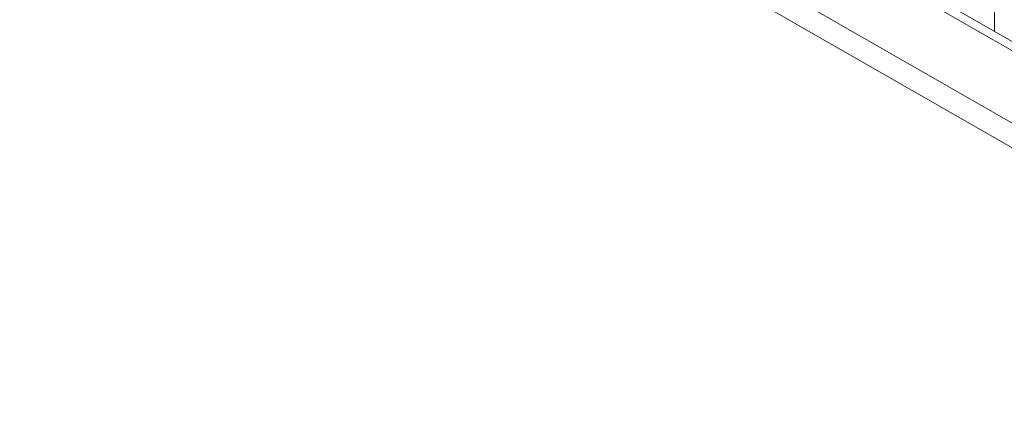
# Model space of a CAD drawing. Header units: centimetres. Extents: x -24.5 to 49.7, y -16.6 to 18.4.
# Tile 163 of 248: x -13.047 to -11.834, y -5.718 to -5.229. Entities that reach past the tile are written whole.
import ezdxf

# ---------------------------------------------------------------- set-up
doc = ezdxf.new("R2010")
doc.units = ezdxf.units.CM
doc.header["$MEASUREMENT"] = 0
doc.layers.add('layer 1', color=7, linetype='Continuous')

msp = doc.modelspace()

# ---------------------------------------------------------------- linework, layer by layer
at = {"layer": 'layer 1', "color": 1, "lineweight": 0}
msp.add_open_spline([(24.98821, 18.39808), (24.98821, 18.39808), (24.98821, -16.60193), (24.98821, -16.60193), (24.98821, -16.60193), (-24.51772, -16.60193), (-24.51772, -16.60193), (-24.51772, -16.60193), (-24.51772, 18.39808), (-24.51772, 18.39808), (-24.51772, 18.39808), (24.98821, 18.39808), (24.98821, 18.39808)], degree=3, knots=[0, 0, 0, 0, 0.25, 0.25, 0.25, 0.5, 0.5, 0.5, 0.75, 0.75, 0.75, 1, 1, 1, 1], dxfattribs=at)
at = {"layer": 'layer 1', "color": 5, "lineweight": 0}
msp.add_open_spline([(-23.26688, 17.18067), (-23.26688, 17.18067), (-23.26688, -15.60944), (-23.26688, -15.60944), (-23.26688, -15.60944), (23.98644, -15.60944), (23.98644, -15.60944)], degree=3, knots=[0, 0, 0, 0, 0.5, 0.5, 0.5, 1, 1, 1, 1], dxfattribs=at)
at = {"layer": 'layer 1', "lineweight": 9}
for points in [[(-13.08406, -4.63457), (-13.08406, -4.63457), (-9.37539, -6.76178), (-9.37539, -6.76178)], [(-13.12951, -4.63898), (-13.12951, -4.63898), (-9.40196, -6.77701), (-9.40196, -6.77701)], [(-11.84629, -5.24354), (-11.84629, -5.24354), (-11.84629, -5.06757), (-11.84629, -5.06757)], [(-11.73399, -5.31935), (-11.73399, -5.31935), (-11.95858, -5.19053), (-11.95858, -5.19053)], [(-11.72654, -5.31223), (-11.72654, -5.31223), (-11.94864, -5.18483), (-11.94864, -5.18483)]]:
    msp.add_open_spline(points, degree=3, dxfattribs=at)

doc.saveas('drawing.dxf')
